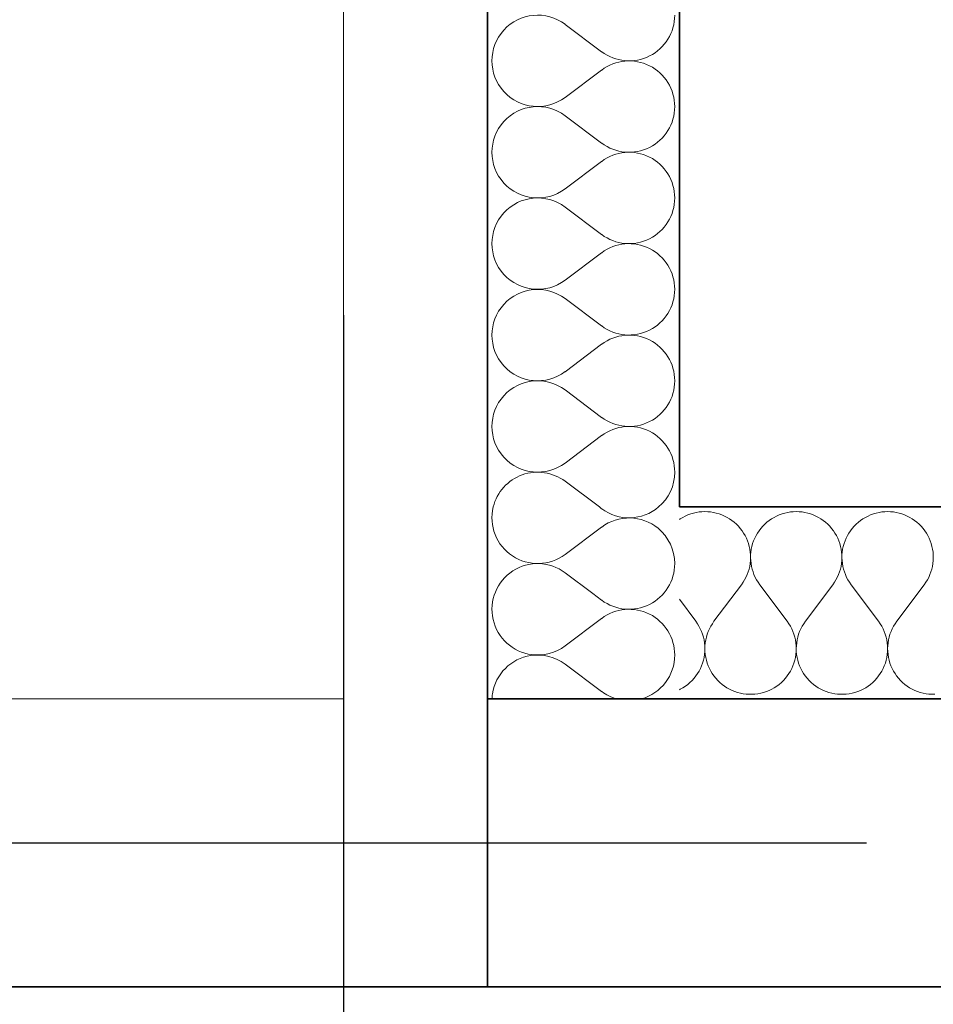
# Model space of a CAD drawing. Header units: millimetres. Extents: x -34676 to 172266, y 39940 to 476087.
# Tile 233 of 256: x 49723 to 50675, y 382943 to 383969. Entities that reach past the tile are written whole.
import ezdxf

# ---------------------------------------------------------------- set-up
doc = ezdxf.new("R2010")
doc.units = ezdxf.units.MM
doc.header["$MEASUREMENT"] = 0
doc.linetypes.add('Kropki i Kreski', pattern=[6.702778, 3.527778, -1.763889, 0, -1.411111])
doc.layers.add('#p.poż_Nr_Pióra__6', color=252, linetype='Continuous', lineweight=15)
for name, color, linetype in [('#podkład', 252, 'Continuous'), ('- A - ocieplenie', 7, 'Continuous'), ('- ZT- opisy', 7, 'Continuous'), ('Konstrukcja - Siatka mod', 7, 'Continuous'), ('Konstrukcja - Stropy', 7, 'Continuous'), ('Konstrukcja - Ściany zewnętrzne', 7, 'Continuous')]:
    doc.layers.add(name, color=color, linetype=linetype)

# ---------------------------------------------------------------- blocks, each defined once
blk = doc.blocks.new('uyd')
at = {"layer": '- A - ocieplenie', "color": 252, "linetype": 'Continuous', "lineweight": 35, "ltscale": 100}
for p, q in [((49817.6, 186090.5), (49817.6, 173310.5)), ((50017.6, 173510.5), (50017.6, 186090.5)), ((51024.2, 173510.5), (50017.6, 173510.5)), ((49817.6, 173310.5), (50017.6, 173310.5)), ((50017.6, 173310.5), (51024.2, 173310.5)), ((51024.2, 173010.5), (49287.6, 173010.5))]:
    blk.add_line(p, q, dxfattribs=at)
at = {"layer": '- A - ocieplenie', "color": 252, "linetype": 'Continuous', "lineweight": 13, "ltscale": 100}
for p, q in [((49898.5, 174013.4), (49936.6, 173984.9)), ((49898.5, 173937.3), (49936.6, 173965.8)), ((49898.5, 173918.2), (49936.6, 173889.6)), ((49898.5, 173842), (49936.6, 173870.6)), ((49898.5, 173823), (49936.6, 173794.4)), ((49898.5, 173746.8), (49936.6, 173775.4)), ((49898.5, 173727.7), (49936.6, 173699.2)), ((49898.5, 173651.5), (49936.6, 173680.1)), ((49898.5, 173632.5), (49936.6, 173603.9)), ((49898.5, 173556.3), (49936.6, 173584.9)), ((49898.5, 173537.3), (49934.2, 173510.5)), ((49934.2, 173510.5), (49936.6, 173508.7)), ((50018.5, 173498.2), (50017.6, 173497.5)), ((50021.1, 173499.7), (50018.5, 173498.2)), ((50023.8, 173501.1), (50021.1, 173499.7)), ((50026.6, 173502.3), (50023.8, 173501.1)), ((50029.4, 173503.3), (50026.6, 173502.3)), ((50032.3, 173504.2), (50029.4, 173503.3)), ((50035.2, 173504.9), (50032.3, 173504.2)), ((50038.2, 173505.3), (50035.2, 173504.9)), ((50041.2, 173505.6), (50038.2, 173505.3)), ((50044.2, 173505.7), (50041.2, 173505.6)), ((50047.2, 173505.6), (50044.2, 173505.7)), ((50050.2, 173505.3), (50047.2, 173505.6)), ((50053.2, 173504.9), (50050.2, 173505.3)), ((50056.1, 173504.2), (50053.2, 173504.9)), ((50059, 173503.3), (50056.1, 173504.2)), ((50061.9, 173502.3), (50059, 173503.3)), ((50064.6, 173501.1), (50061.9, 173502.3)), ((50067.3, 173499.7), (50064.6, 173501.1)), ((50069.9, 173498.2), (50067.3, 173499.7)), ((50072.4, 173496.5), (50069.9, 173498.2)), ((50113.8, 173498.2), (50111.3, 173496.5)), ((50116.4, 173499.7), (50113.8, 173498.2)), ((50119, 173501.1), (50116.4, 173499.7)), ((50121.8, 173502.3), (50119, 173501.1)), ((50124.6, 173503.3), (50121.8, 173502.3)), ((50127.5, 173504.2), (50124.6, 173503.3)), ((50130.5, 173504.9), (50127.5, 173504.2)), ((50133.4, 173505.3), (50130.5, 173504.9)), ((50136.4, 173505.6), (50133.4, 173505.3)), ((50139.4, 173505.7), (50136.4, 173505.6)), ((50142.5, 173505.6), (50139.4, 173505.7)), ((50145.5, 173505.3), (50142.5, 173505.6)), ((50148.4, 173504.9), (50145.5, 173505.3)), ((50151.4, 173504.2), (50148.4, 173504.9)), ((50154.3, 173503.3), (50151.4, 173504.2)), ((50157.1, 173502.3), (50154.3, 173503.3)), ((50159.9, 173501.1), (50157.1, 173502.3)), ((50162.5, 173499.7), (50159.9, 173501.1)), ((50165.1, 173498.2), (50162.5, 173499.7)), ((50167.6, 173496.5), (50165.1, 173498.2)), ((50209, 173498.2), (50206.5, 173496.5)), ((50211.6, 173499.7), (50209, 173498.2)), ((50214.3, 173501.1), (50211.6, 173499.7)), ((50217, 173502.3), (50214.3, 173501.1)), ((50219.9, 173503.3), (50217, 173502.3)), ((50222.8, 173504.2), (50219.9, 173503.3)), ((50225.7, 173504.9), (50222.8, 173504.2)), ((50228.7, 173505.3), (50225.7, 173504.9)), ((50231.7, 173505.6), (50228.7, 173505.3)), ((50234.7, 173505.7), (50231.7, 173505.6)), ((50237.7, 173505.6), (50234.7, 173505.7)), ((50240.7, 173505.3), (50237.7, 173505.6)), ((50243.7, 173504.9), (50240.7, 173505.3)), ((50246.6, 173504.2), (50243.7, 173504.9)), ((50249.5, 173503.3), (50246.6, 173504.2)), ((50252.3, 173502.3), (50249.5, 173503.3)), ((50255.1, 173501.1), (50252.3, 173502.3)), ((50257.8, 173499.7), (50255.1, 173501.1)), ((50260.4, 173498.2), (50257.8, 173499.7)), ((50262.8, 173496.5), (50260.4, 173498.2)), ((49898.5, 173461.1), (49936.6, 173489.6)), ((50074.7, 173494.6), (50072.4, 173496.5)), ((50077, 173492.6), (50074.7, 173494.6)), ((50079.1, 173490.5), (50077, 173492.6)), ((50081.1, 173488.2), (50079.1, 173490.5)), ((50082.9, 173485.8), (50081.1, 173488.2)), ((50102.6, 173488.2), (50100.7, 173485.8)), ((50104.6, 173490.5), (50102.6, 173488.2)), ((50106.7, 173492.6), (50104.6, 173490.5)), ((50108.9, 173494.6), (50106.7, 173492.6)), ((50111.3, 173496.5), (50108.9, 173494.6)), ((50170, 173494.6), (50167.6, 173496.5)), ((50172.2, 173492.6), (50170, 173494.6)), ((50174.3, 173490.5), (50172.2, 173492.6)), ((50176.3, 173488.2), (50174.3, 173490.5)), ((50178.2, 173485.8), (50176.3, 173488.2)), ((50197.8, 173488.2), (50196, 173485.8)), ((50199.8, 173490.5), (50197.8, 173488.2)), ((50201.9, 173492.6), (50199.8, 173490.5)), ((50204.2, 173494.6), (50201.9, 173492.6)), ((50206.5, 173496.5), (50204.2, 173494.6)), ((50265.2, 173494.6), (50262.8, 173496.5)), ((50267.5, 173492.6), (50265.2, 173494.6)), ((50269.6, 173490.5), (50267.5, 173492.6)), ((50271.6, 173488.2), (50269.6, 173490.5)), ((50273.4, 173485.8), (50271.6, 173488.2)), ((50084.6, 173483.3), (50082.9, 173485.8)), ((50086.1, 173480.7), (50084.6, 173483.3)), ((50087.5, 173478), (50086.1, 173480.7)), ((50088.6, 173475.3), (50087.5, 173478)), ((50096.2, 173478), (50095, 173475.3)), ((50097.6, 173480.7), (50096.2, 173478)), ((50099.1, 173483.3), (50097.6, 173480.7)), ((50100.7, 173485.8), (50099.1, 173483.3)), ((50179.8, 173483.3), (50178.2, 173485.8)), ((50181.3, 173480.7), (50179.8, 173483.3)), ((50182.7, 173478), (50181.3, 173480.7)), ((50183.9, 173475.3), (50182.7, 173478)), ((50191.4, 173478), (50190.3, 173475.3)), ((50192.8, 173480.7), (50191.4, 173478)), ((50194.3, 173483.3), (50192.8, 173480.7)), ((50196, 173485.8), (50194.3, 173483.3)), ((50275.1, 173483.3), (50273.4, 173485.8)), ((50276.6, 173480.7), (50275.1, 173483.3)), ((50277.9, 173478), (50276.6, 173480.7)), ((50279.1, 173475.3), (50277.9, 173478)), ((50089.6, 173472.4), (50088.6, 173475.3)), ((50090.4, 173469.5), (50089.6, 173472.4)), ((50091.1, 173466.6), (50090.4, 173469.5)), ((50093.2, 173469.5), (50092.6, 173466.6)), ((50094, 173472.4), (50093.2, 173469.5)), ((50095, 173475.3), (50094, 173472.4)), ((50184.9, 173472.4), (50183.9, 173475.3)), ((50185.7, 173469.5), (50184.9, 173472.4)), ((50186.3, 173466.6), (50185.7, 173469.5)), ((50188.5, 173469.5), (50187.8, 173466.6)), ((50189.3, 173472.4), (50188.5, 173469.5)), ((50190.3, 173475.3), (50189.3, 173472.4)), ((50280.1, 173472.4), (50279.1, 173475.3)), ((50280.9, 173469.5), (50280.1, 173472.4)), ((50281.5, 173466.6), (50280.9, 173469.5)), ((50091.5, 173463.6), (50091.1, 173466.6)), ((50091.8, 173460.6), (50091.5, 173463.6)), ((50091.7, 173454.6), (50091.8, 173457.6)), ((50091.8, 173457.6), (50091.8, 173460.6)), ((50091.9, 173460.6), (50091.8, 173457.6)), ((50091.8, 173457.6), (50092, 173454.6)), ((50092.1, 173463.6), (50091.9, 173460.6)), ((50092.6, 173466.6), (50092.1, 173463.6)), ((50186.7, 173463.6), (50186.3, 173466.6)), ((50187, 173460.6), (50186.7, 173463.6)), ((50186.9, 173454.6), (50187.1, 173457.6)), ((50187.1, 173457.6), (50187, 173460.6)), ((50187.4, 173463.6), (50187.1, 173460.6)), ((50187.1, 173460.6), (50187.1, 173457.6)), ((50187.1, 173457.6), (50187.2, 173454.6)), ((50187.8, 173466.6), (50187.4, 173463.6)), ((50282, 173463.6), (50281.5, 173466.6)), ((50282.2, 173460.6), (50282, 173463.6)), ((50282.3, 173457.6), (50282.2, 173460.6)), ((50282.2, 173454.6), (50282.3, 173457.6)), ((50090.2, 173445.7), (50090.9, 173448.6)), ((50090.9, 173448.6), (50091.4, 173451.6)), ((50091.4, 173451.6), (50091.7, 173454.6)), ((50092, 173454.6), (50092.3, 173451.6)), ((50092.3, 173451.6), (50092.8, 173448.6)), ((50092.8, 173448.6), (50093.5, 173445.7)), ((50185.4, 173445.7), (50186.1, 173448.6)), ((50186.1, 173448.6), (50186.6, 173451.6)), ((50186.6, 173451.6), (50186.9, 173454.6)), ((50187.2, 173454.6), (50187.5, 173451.6)), ((50187.5, 173451.6), (50188, 173448.6)), ((50188, 173448.6), (50188.7, 173445.7)), ((50280.7, 173445.7), (50281.4, 173448.6)), ((50281.4, 173448.6), (50281.9, 173451.6)), ((50281.9, 173451.6), (50282.2, 173454.6)), ((49898.5, 173442), (49927.4, 173420.3)), ((50085.6, 173434.6), (50087, 173437.2)), ((50087, 173437.2), (50088.2, 173440)), ((50088.2, 173440), (50089.3, 173442.8)), ((50089.3, 173442.8), (50090.2, 173445.7)), ((50093.5, 173445.7), (50094.4, 173442.8)), ((50094.4, 173442.8), (50095.4, 173440)), ((50095.4, 173440), (50096.6, 173437.2)), ((50096.6, 173437.2), (50098.1, 173434.6)), ((50180.8, 173434.6), (50182.2, 173437.2)), ((50182.2, 173437.2), (50183.5, 173440)), ((50183.5, 173440), (50184.5, 173442.8)), ((50184.5, 173442.8), (50185.4, 173445.7)), ((50188.7, 173445.7), (50189.6, 173442.8)), ((50189.6, 173442.8), (50190.7, 173440)), ((50190.7, 173440), (50191.9, 173437.2)), ((50191.9, 173437.2), (50193.3, 173434.6)), ((50276.1, 173434.6), (50277.5, 173437.2)), ((50277.5, 173437.2), (50278.7, 173440)), ((50278.7, 173440), (50279.8, 173442.8)), ((50279.8, 173442.8), (50280.7, 173445.7)), ((50053.7, 173391.4), (50082.3, 173429.5)), ((50082.3, 173429.5), (50084, 173432)), ((50084, 173432), (50085.6, 173434.6)), ((50098.1, 173434.6), (50099.6, 173432)), ((50099.6, 173432), (50101.4, 173429.5)), ((50129.9, 173391.4), (50101.4, 173429.5)), ((50149, 173391.4), (50177.5, 173429.5)), ((50177.5, 173429.5), (50179.3, 173432)), ((50179.3, 173432), (50180.8, 173434.6)), ((50193.3, 173434.6), (50194.9, 173432)), ((50194.9, 173432), (50196.6, 173429.5)), ((50225.2, 173391.4), (50196.6, 173429.5)), ((50244.2, 173391.4), (50272.8, 173429.5)), ((50272.8, 173429.5), (50274.5, 173432)), ((50274.5, 173432), (50276.1, 173434.6)), ((49927.4, 173420.3), (49936.6, 173413.4)), ((50034.7, 173391.4), (50017.6, 173414.3)), ((49898.5, 173365.8), (49936.6, 173394.4)), ((50036.4, 173388.9), (50034.7, 173391.4)), ((50038, 173386.3), (50036.4, 173388.9)), ((50039.4, 173383.6), (50038, 173386.3)), ((50050.4, 173386.3), (50049, 173383.6)), ((50052, 173388.9), (50050.4, 173386.3)), ((50053.7, 173391.4), (50052, 173388.9)), ((50131.7, 173388.9), (50129.9, 173391.4)), ((50133.3, 173386.3), (50131.7, 173388.9)), ((50134.7, 173383.6), (50133.3, 173386.3)), ((50145.6, 173386.3), (50144.2, 173383.6)), ((50147.2, 173388.9), (50145.6, 173386.3)), ((50149, 173391.4), (50147.2, 173388.9)), ((50226.9, 173388.9), (50225.2, 173391.4)), ((50228.5, 173386.3), (50226.9, 173388.9)), ((50229.9, 173383.6), (50228.5, 173386.3)), ((50240.9, 173386.3), (50239.4, 173383.6)), ((50242.5, 173388.9), (50240.9, 173386.3)), ((50244.2, 173391.4), (50242.5, 173388.9)), ((50040.7, 173380.8), (50039.4, 173383.6)), ((50041.8, 173377.9), (50040.7, 173380.8)), ((50042.6, 173375), (50041.8, 173377.9)), ((50043.3, 173372), (50042.6, 173375)), ((50045.8, 173375), (50045.1, 173372)), ((50046.7, 173377.9), (50045.8, 173375)), ((50047.7, 173380.8), (50046.7, 173377.9)), ((50049, 173383.6), (50047.7, 173380.8)), ((50135.9, 173380.8), (50134.7, 173383.6)), ((50137, 173377.9), (50135.9, 173380.8)), ((50137.9, 173375), (50137, 173377.9)), ((50138.6, 173372), (50137.9, 173375)), ((50141, 173375), (50140.3, 173372)), ((50141.9, 173377.9), (50141, 173375)), ((50143, 173380.8), (50141.9, 173377.9)), ((50144.2, 173383.6), (50143, 173380.8)), ((50231.2, 173380.8), (50229.9, 173383.6)), ((50232.2, 173377.9), (50231.2, 173380.8)), ((50233.1, 173375), (50232.2, 173377.9)), ((50233.8, 173372), (50233.1, 173375)), ((50236.3, 173375), (50235.6, 173372)), ((50237.1, 173377.9), (50236.3, 173375)), ((50238.2, 173380.8), (50237.1, 173377.9)), ((50239.4, 173383.6), (50238.2, 173380.8)), ((50043.8, 173369), (50043.3, 173372)), ((50044.1, 173366), (50043.8, 173369)), ((50044.2, 173362.9), (50044.1, 173366)), ((50044.3, 173366), (50044.2, 173362.9)), ((50044.6, 173369), (50044.3, 173366)), ((50045.1, 173372), (50044.6, 173369)), ((50139, 173369), (50138.6, 173372)), ((50139.3, 173366), (50139, 173369)), ((50139.4, 173362.9), (50139.3, 173366)), ((50139.6, 173366), (50139.4, 173362.9)), ((50139.9, 173369), (50139.6, 173366)), ((50140.3, 173372), (50139.9, 173369)), ((50234.3, 173369), (50233.8, 173372)), ((50234.6, 173366), (50234.3, 173369)), ((50234.7, 173362.9), (50234.6, 173366)), ((50234.8, 173366), (50234.7, 173362.9)), ((50235.1, 173369), (50234.8, 173366)), ((50235.6, 173372), (50235.1, 173369)), ((50043.3, 173353.8), (50043.8, 173356.8)), ((50043.8, 173356.8), (50044.1, 173359.9)), ((50044.1, 173359.9), (50044.2, 173362.9)), ((50044.2, 173362.9), (50044.3, 173359.9)), ((50044.3, 173359.9), (50044.6, 173356.8)), ((50044.6, 173356.8), (50045.1, 173353.8)), ((50138.6, 173353.8), (50139.1, 173356.8)), ((50139.1, 173356.8), (50139.4, 173359.9)), ((50139.4, 173362.9), (50139.5, 173359.9)), ((50139.4, 173359.9), (50139.4, 173362.9)), ((50139.5, 173359.9), (50139.8, 173356.8)), ((50139.8, 173356.8), (50140.3, 173353.8)), ((50233.8, 173353.8), (50234.3, 173356.8)), ((50234.3, 173356.8), (50234.6, 173359.9)), ((50234.6, 173359.9), (50234.7, 173362.9)), ((50234.7, 173362.9), (50234.8, 173359.9)), ((50234.8, 173359.9), (50235.1, 173356.8)), ((50235.1, 173356.8), (50235.6, 173353.8)), ((49898.5, 173346.8), (49936.6, 173318.2)), ((50039.5, 173342.2), (50040.8, 173345)), ((50040.8, 173345), (50041.8, 173347.9)), ((50041.8, 173347.9), (50042.7, 173350.8)), ((50042.7, 173350.8), (50043.3, 173353.8)), ((50045.1, 173353.8), (50045.8, 173350.8)), ((50045.8, 173350.8), (50046.6, 173347.9)), ((50046.6, 173347.9), (50047.7, 173345)), ((50047.7, 173345), (50048.9, 173342.2)), ((50134.8, 173342.2), (50136, 173345)), ((50136, 173345), (50137, 173347.9)), ((50137, 173347.9), (50137.9, 173350.8)), ((50137.9, 173350.8), (50138.6, 173353.8)), ((50140.3, 173353.8), (50141, 173350.8)), ((50141, 173350.8), (50141.9, 173347.9)), ((50141.9, 173347.9), (50142.9, 173345)), ((50142.9, 173345), (50144.1, 173342.2)), ((50230, 173342.2), (50231.2, 173345)), ((50231.2, 173345), (50232.3, 173347.9)), ((50232.3, 173347.9), (50233.1, 173350.8)), ((50233.1, 173350.8), (50233.8, 173353.8)), ((50235.6, 173353.8), (50236.2, 173350.8)), ((50236.2, 173350.8), (50237.1, 173347.9)), ((50237.1, 173347.9), (50238.1, 173345)), ((50238.1, 173345), (50239.4, 173342.2)), ((50032.9, 173332), (50034.8, 173334.4)), ((50034.8, 173334.4), (50036.5, 173336.9)), ((50036.5, 173336.9), (50038.1, 173339.5)), ((50038.1, 173339.5), (50039.5, 173342.2)), ((50048.9, 173342.2), (50050.3, 173339.5)), ((50050.3, 173339.5), (50051.9, 173336.9)), ((50051.9, 173336.9), (50053.6, 173334.4)), ((50053.6, 173334.4), (50055.5, 173332)), ((50128.1, 173332), (50130, 173334.4)), ((50130, 173334.4), (50131.8, 173336.9)), ((50131.8, 173336.9), (50133.3, 173339.5)), ((50133.3, 173339.5), (50134.8, 173342.2)), ((50144.1, 173342.2), (50145.5, 173339.5)), ((50145.5, 173339.5), (50147.1, 173336.9)), ((50147.1, 173336.9), (50148.9, 173334.4)), ((50148.9, 173334.4), (50150.8, 173332)), ((50223.4, 173332), (50225.3, 173334.4)), ((50225.3, 173334.4), (50227, 173336.9)), ((50227, 173336.9), (50228.6, 173339.5)), ((50228.6, 173339.5), (50230, 173342.2)), ((50239.4, 173342.2), (50240.8, 173339.5)), ((50240.8, 173339.5), (50242.4, 173336.9)), ((50242.4, 173336.9), (50244.1, 173334.4)), ((50244.1, 173334.4), (50246, 173332)), ((50021.3, 173322.1), (50023.9, 173323.8)), ((50023.9, 173323.8), (50026.3, 173325.6)), ((50026.3, 173325.6), (50028.6, 173327.6)), ((50028.6, 173327.6), (50030.8, 173329.8)), ((50030.8, 173329.8), (50032.9, 173332)), ((50055.5, 173332), (50057.6, 173329.8)), ((50057.6, 173329.8), (50059.8, 173327.6)), ((50059.8, 173327.6), (50062.1, 173325.6)), ((50062.1, 173325.6), (50064.6, 173323.8)), ((50064.6, 173323.8), (50067.1, 173322.1)), ((50116.5, 173322.1), (50119.1, 173323.8)), ((50119.1, 173323.8), (50121.5, 173325.6)), ((50121.5, 173325.6), (50123.9, 173327.6)), ((50123.9, 173327.6), (50126.1, 173329.8)), ((50126.1, 173329.8), (50128.1, 173332)), ((50150.8, 173332), (50152.8, 173329.8)), ((50152.8, 173329.8), (50155, 173327.6)), ((50155, 173327.6), (50157.4, 173325.6)), ((50157.4, 173325.6), (50159.8, 173323.8)), ((50159.8, 173323.8), (50162.4, 173322.1)), ((50211.8, 173322.1), (50214.3, 173323.8)), ((50214.3, 173323.8), (50216.8, 173325.6)), ((50216.8, 173325.6), (50219.1, 173327.6)), ((50219.1, 173327.6), (50221.3, 173329.8)), ((50221.3, 173329.8), (50223.4, 173332)), ((50246, 173332), (50248.1, 173329.8)), ((50248.1, 173329.8), (50250.3, 173327.6)), ((50250.3, 173327.6), (50252.6, 173325.6)), ((50252.6, 173325.6), (50255, 173323.8)), ((50255, 173323.8), (50257.6, 173322.1)), ((50017.6, 173320.1), (50018.6, 173320.6)), ((50018.6, 173320.6), (50021.3, 173322.1)), ((50067.1, 173322.1), (50069.8, 173320.6)), ((50069.8, 173320.6), (50072.5, 173319.3)), ((50072.5, 173319.3), (50075.4, 173318.2)), ((50075.4, 173318.2), (50078.3, 173317.2)), ((50078.3, 173317.2), (50081.2, 173316.4)), ((50081.2, 173316.4), (50084.2, 173315.8)), ((50084.2, 173315.8), (50087.3, 173315.5)), ((50087.3, 173315.5), (50090.3, 173315.3)), ((50090.3, 173315.3), (50093.4, 173315.3)), ((50093.4, 173315.3), (50096.4, 173315.5)), ((50096.4, 173315.5), (50099.4, 173315.8)), ((50099.4, 173315.8), (50102.4, 173316.4)), ((50102.4, 173316.4), (50105.4, 173317.2)), ((50105.4, 173317.2), (50108.3, 173318.2)), ((50108.3, 173318.2), (50111.1, 173319.3)), ((50111.1, 173319.3), (50113.9, 173320.6)), ((50113.9, 173320.6), (50116.5, 173322.1)), ((50162.4, 173322.1), (50165, 173320.6)), ((50165, 173320.6), (50167.8, 173319.3)), ((50167.8, 173319.3), (50170.6, 173318.2)), ((50170.6, 173318.2), (50173.5, 173317.2)), ((50173.5, 173317.2), (50176.5, 173316.4)), ((50176.5, 173316.4), (50179.5, 173315.8)), ((50179.5, 173315.8), (50182.5, 173315.5)), ((50182.5, 173315.5), (50185.5, 173315.3)), ((50185.5, 173315.3), (50188.6, 173315.3)), ((50188.6, 173315.3), (50191.6, 173315.5)), ((50191.6, 173315.5), (50194.7, 173315.8)), ((50194.7, 173315.8), (50197.7, 173316.4)), ((50197.7, 173316.4), (50200.6, 173317.2)), ((50200.6, 173317.2), (50203.5, 173318.2)), ((50203.5, 173318.2), (50206.4, 173319.3)), ((50206.4, 173319.3), (50209.1, 173320.6)), ((50209.1, 173320.6), (50211.8, 173322.1)), ((50257.6, 173322.1), (50260.3, 173320.6)), ((50260.3, 173320.6), (50263, 173319.3)), ((50263, 173319.3), (50265.8, 173318.2)), ((50265.8, 173318.2), (50268.7, 173317.2)), ((50268.7, 173317.2), (50271.7, 173316.4)), ((50271.7, 173316.4), (50274.7, 173315.8)), ((50274.7, 173315.8), (50277.7, 173315.5)), ((50277.7, 173315.5), (50280.8, 173315.3)), ((50280.8, 173315.3), (50283.8, 173315.3))]:
    blk.add_line(p, q, dxfattribs=at)
for centre, start, end in [((49869.9, 173975.4), 53.1301, 306.8699), ((49965.2, 174023), 233.1301, 0), ((49965.2, 173927.7), 0, 126.8699), ((49869.9, 173880.1), 53.1301, 306.8699), ((49965.2, 173927.7), 233.1301, 0), ((49965.2, 173832.5), 0, 126.8699), ((49869.9, 173784.9), 53.1301, 306.8699), ((49965.2, 173832.5), 233.1301, 0), ((49965.2, 173737.3), 0, 126.8699), ((49869.9, 173689.6), 53.1301, 306.8699), ((49965.2, 173737.3), 233.1301, 0), ((49965.2, 173642), 0, 126.8699), ((49869.9, 173594.4), 53.1301, 306.8699), ((49965.2, 173642), 233.1301, 0), ((49965.2, 173546.8), 0, 126.8699), ((49869.9, 173499.2), 53.1301, 166.2646), ((49965.2, 173546.8), 310.3094, 0), ((49869.9, 173499.2), 166.2646, 306.8699), ((49965.2, 173546.8), 233.1301, 310.3094), ((49965.2, 173451.5), 50.577, 126.8699), ((49965.2, 173451.5), 0, 50.577), ((49869.9, 173403.9), 53.1301, 262.584), ((49965.2, 173451.5), 233.1301, 0), ((49965.2, 173356.3), 0, 126.8699), ((49869.9, 173403.9), 262.584, 306.8699), ((49869.9, 173308.7), 98.5417, 171.4583), ((49869.9, 173308.7), 53.1301, 98.5417), ((49965.2, 173356.3), 285.7274, 0), ((49869.9, 173308.7), 171.4583, 177.8545), ((49965.2, 173356.3), 233.1301, 254.2726)]:
    blk.add_arc(centre, 47.6, start, end, dxfattribs=at)
at = {"layer": 'Konstrukcja - Siatka mod', "color": 252, "linetype": 'Kropki i Kreski', "lineweight": 13, "ltscale": 100}
for p, q in [((49667.6, 188896.4), (49667.6, 171931.6)), ((20180, 173160.5), (49624.6, 173160.5)), ((49624.6, 173160.5), (50624.6, 173160.5))]:
    blk.add_line(p, q, dxfattribs=at)
blk.add_point((49624.6, 173160.5), dxfattribs=at)
blk.add_point((49624.6, 173160.5), dxfattribs=at)
at = {"layer": 'Konstrukcja - Stropy', "color": 252, "linetype": 'Continuous', "lineweight": 13, "ltscale": 100}
for p, q in [((49667.6, 173310.5), (49667.6, 185790.5)), ((37597.6, 173310.5), (49667.6, 173310.5))]:
    blk.add_line(p, q, dxfattribs=at)
at = {"layer": 'Konstrukcja - Ściany zewnętrzne', "color": 252, "linetype": 'Continuous', "lineweight": 35, "ltscale": 100}
for p, q in [((49817.6, 173010.5), (49817.6, 186090.5)), ((49817.6, 173310.5), (49817.6, 173010.5)), ((51024.2, 173310.5), (49817.6, 173310.5)), ((49817.6, 173010.5), (49317.6, 173010.5)), ((49817.6, 173010.5), (51024.2, 173010.5))]:
    blk.add_line(p, q, dxfattribs=at)

msp = doc.modelspace()

# ---------------------------------------------------------------- block references
at = {"layer": '#podkład'}
msp.add_blockref('uyd', (392.7, 209950.3), dxfattribs=at)

# ---------------------------------------------------------------- next in the draw order: linework, layer by layer
at = {"layer": '#p.poż_Nr_Pióra__6', "color": 252, "lineweight": 30}
msp.add_line((50060.3, 383260.8), (50060.3, 382850.8), dxfattribs=at)
at = {"layer": '- ZT- opisy', "color": 7}
for p, q in [((50060.3, 383660.7), (50060.3, 382560.9)), ((50060.3, 383435.8), (50060.3, 382785.8)), ((49515.3, 383110.8), (50605.3, 383110.8))]:
    msp.add_line(p, q, dxfattribs=at)
for p, q in [((49735.2, 383110.8), (50385.3, 383110.8)), ((49792.7, 383110.8), (50492.7, 383110.8))]:
    msp.add_line(p, q)

doc.saveas('drawing.dxf')
